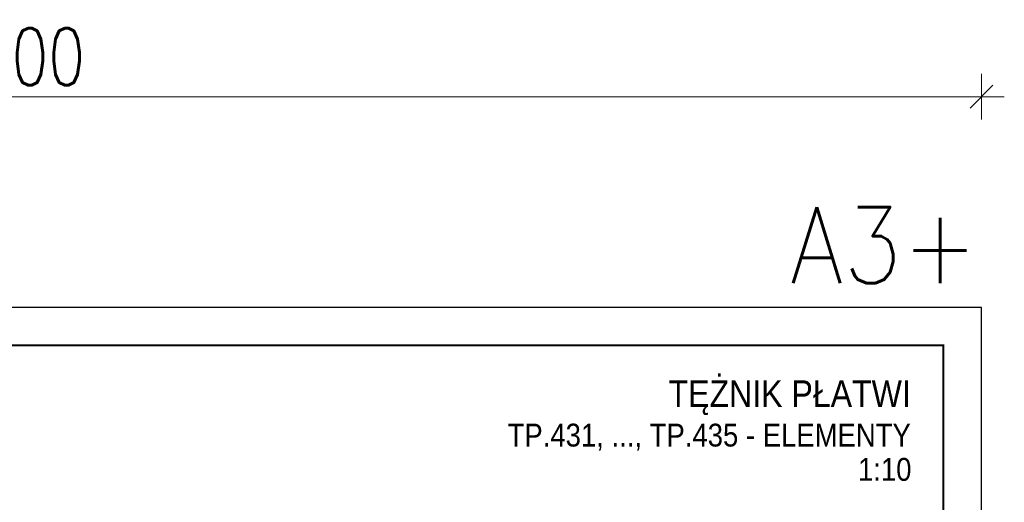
# Model space of a CAD drawing. Header units: millimetres. Extents: x -875 to -363, y 16471 to 16844.
# Tile 15 of 15: x -622 to -363, y 16717 to 16844. Entities that reach past the tile are written whole.
import ezdxf
from ezdxf.enums import TextEntityAlignment as Align

# ---------------------------------------------------------------- set-up
doc = ezdxf.new("R2010")
doc.units = ezdxf.units.MM
doc.header["$LTSCALE"] = 10
doc.layers.get('Defpoints').update_dxf_attribs({"color": 1})
doc.layers.add('_FORMATKA', color=8, linetype='Continuous', plot=False)
for name, color, linetype, lineweight in [('_RAMKA', 7, 'Continuous', 35), ('PS_DIM', 4, 'Continuous', 13), ('PS_TEXT', 3, 'Continuous', 18)]:
    doc.layers.add(name, color=color, linetype=linetype, lineweight=lineweight)
doc.styles.add('ARIAL', font='arial.ttf')
doc.styles.add('gil', font='txt', dxfattribs={"width": 0.9})
doc.styles.add('simplex', font='simplex.shx', dxfattribs={"width": 0.75})
doc.dimstyles.new('1_10_PRZ', dxfattribs={"dimtxt": 2, "dimasz": 1, "dimexe": 2, "dimexo": 5, "dimgap": 1, "dimtad": 1, "dimdec": 0, "dimlfac": 10, "dimtxsty": 'simplex', "dimblk": 'dimznak', "dimcen": 2, "dimse1": 1, "dimse2": 1, "dimclrt": 3, "dimadec": 1, "dimazin": 0, "dimtfac": 1, "dimtdec": 0, "dimtix": 1, "dimtmove": 2, "dimatfit": 3, "dimldrblk": 'dim-grot', "dimfxl": 1, "dimarcsym": 0})

# ---------------------------------------------------------------- blocks, each defined once
blk = doc.blocks.new('dimznak')
at = {"color": 0}
for points in [[(0, 2), (0, -2)], [(-2, 0), (2, 0)]]:
    blk.add_lwpolyline(points, dxfattribs=at)
at = {"color": 2}
blk.add_lwpolyline([(1, 1), (-1, -1)], dxfattribs=at)
blk = doc.blocks.new('*D183')
at = {"color": 252, "lineweight": -2, "transparency": 16777216}
blk.add_line((-497, 352.33), (-3, 352.33), dxfattribs=at)
at = {"layer": 'Defpoints', "color": 0, "transparency": 16777216}
for p in [(0, 352.33), (-500, 297), (0, 297)]:
    blk.add_point(p, dxfattribs=at)
at = {"color": 252, "lineweight": -2, "transparency": 16777216, "xscale": 3, "yscale": 3, "zscale": 3, "rotation": 180}
blk.add_blockref('dimznak', (-500, 352.33), dxfattribs=at)
at = {"color": 252, "lineweight": -2, "transparency": 16777216, "xscale": 3, "yscale": 3, "zscale": 3}
blk.add_blockref('dimznak', (0, 352.33), dxfattribs=at)
at = {"color": 252, "transparency": 16777216, "insert": (-250, 362.83), "char_height": 15, "attachment_point": 5, "style": 'simplex'}
blk.add_mtext('500', dxfattribs=at)
blk = doc.blocks.new('dim-grot')
blk.add_hatch(color=256).paths.add_polyline_path([(0, 0), (-2, 0.5), (-2, -0.5)])
blk.add_lwpolyline([(0, 0), (-2, 0.5), (-2, -0.5), (0, 0)])
blk = doc.blocks.new('Tytuł rysunku')
at = {"layer": 'PS_TEXT', "style": 'ARIAL', "flags": 4}
for tag, height, p in [('TYTUŁ1', 7, (-61.19, -9.34)), ('TYTUŁ2', 6, (-61.19, -19.72)), ('SKALA', 6, (-61.19, -28.72))]:
    blk.add_attdef(tag, text='', height=height, dxfattribs=at).set_placement(p, align=Align.MIDDLE_CENTER)
blk = doc.blocks.new('*U181')
at = {"layer": '_FORMATKA', "lineweight": -3}
blk.add_lwpolyline([(-500, 0), (0, 0), (0, 297), (-500, 297)], close=True, dxfattribs=at)
at = {"layer": '_RAMKA', "lineweight": -3, "const_width": 0.5}
blk.add_lwpolyline([(-470, 10), (-10, 10), (-10, 287), (-470, 287)], close=True, dxfattribs=at)
at = {"layer": '_FORMATKA', "lineweight": -3, "style": 'simplex', "width": 0.9}
blk.add_text('A3+', height=20, dxfattribs=at).set_placement((-0.86, 303.35), align=Align.RIGHT)
dim = blk.add_linear_dim(base=(0, 352.33), p1=(-500, 297), p2=(0, 297), dimstyle='1_10_PRZ', override={"dimscale": 3, "dimtxt": 5, "dimlfac": 1, "dimclrd": 252, "dimclrt": 252})
dim.commit()
dim.dimension.update_dxf_attribs({"geometry": '*D183', "text_midpoint": (-250, 362.83)})

msp = doc.modelspace()

# ---------------------------------------------------------------- block references
ref = msp.add_blockref('Tytuł rysunku', (-382.75, 16751.45))
ref.add_attrib('TYTUŁ1', 'TĘŻNIK PŁATWI', dxfattribs={"layer": 'PS_TEXT', "height": 7, "style": 'gil', "width": 0.9}).set_placement((-387.75, 16742.11), align=Align.RIGHT)
ref.add_attrib('TYTUŁ2', 'TP.431, ..., TP.435 - ELEMENTY', dxfattribs={"layer": 'PS_TEXT', "height": 6, "style": 'gil', "width": 0.9}).set_placement((-387.75, 16731.73), align=Align.RIGHT)
ref.add_attrib('SKALA', '1:10', dxfattribs={"layer": 'PS_TEXT', "height": 6, "style": 'gil', "width": 0.9}).set_placement((-387.58, 16722.73), align=Align.RIGHT)
at = {"layer": 'PS_DIM'}
msp.add_blockref('*U181', (-369.19, 16471.29), dxfattribs=at)

doc.saveas('drawing.dxf')
